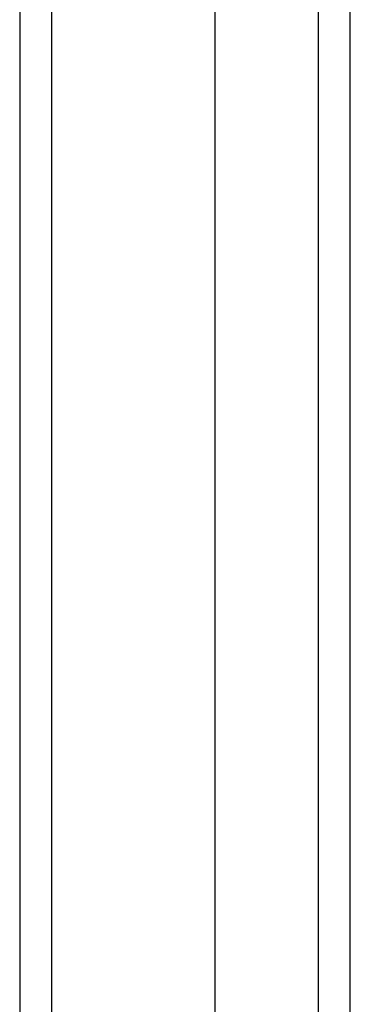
# Model space of a CAD drawing. Header units: inches. Extents: x 3 to 173, y 3 to 113.
# Tile 20 of 57: x 74.744 to 75.605, y 65.982 to 68.548. Entities that reach past the tile are written whole.
import ezdxf

# ---------------------------------------------------------------- set-up
doc = ezdxf.new("R2010")
doc.units = ezdxf.units.IN
doc.header["$LTSCALE"] = 10.4
doc.header["$MEASUREMENT"] = 0
doc.layers.add('Visible Edges(ANSI)', color=7, linetype='Continuous', lineweight=25)
doc.layers.add('Visible Tangent Edges(ANSI)', color=7, linetype='Continuous', lineweight=25)

msp = doc.modelspace()

# ---------------------------------------------------------------- linework, layer by layer
at = {"layer": 'Visible Edges(ANSI)'}
for p, q in [((74.74375, 71.11294), (74.74375, 47.42113)), ((75.25255, 48.22949), (75.25255, 70.30458)), ((75.6048, 48.22949), (75.6048, 70.30458))]:
    msp.add_line(p, q, dxfattribs=at)
at = {"layer": 'Visible Tangent Edges(ANSI)'}
for p, q in [((74.82726, 47.42113), (74.82726, 71.11294)), ((75.52129, 70.41891), (75.52129, 48.11517))]:
    msp.add_line(p, q, dxfattribs=at)

doc.saveas('drawing.dxf')
